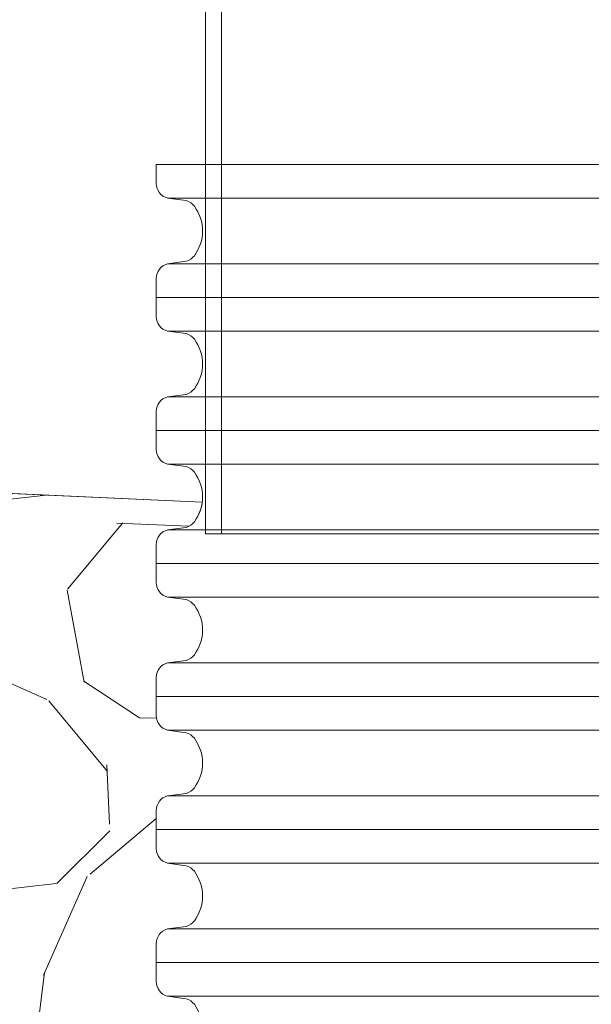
# Model space of a CAD drawing. Header units: metres. Extents: x 351055.4 to 351076.4, y -78447.2 to -78432.3.
# Tile 16 of 68: x 351060.318 to 351060.748, y -78442.954 to -78442.213. Entities that reach past the tile are written whole.
import ezdxf

# ---------------------------------------------------------------- set-up
doc = ezdxf.new("R2010")
doc.units = ezdxf.units.M
doc.header["$MEASUREMENT"] = 0
for name, color, linetype, lineweight in [('PIPE', 7, 'Continuous', 0), ('RAMECEK', 7, 'Continuous', 0), ('TOP', 7, 'Continuous', 0), ('ŠRAFY', 7, 'Continuous', 0)]:
    doc.layers.add(name, color=color, linetype=linetype, lineweight=lineweight)

msp = doc.modelspace()

# ---------------------------------------------------------------- hatches: boundary and pattern name
at = {"layer": 'ŠRAFY'}
h = msp.add_hatch(dxfattribs=at)
h.set_pattern_fill('GRAVEL', color=256, style=0, pattern_type=2)
h.set_pattern_definition([(100.50765, (351058.708583, -78442.739272), (0.7895981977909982, -2.468580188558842), [0.07015499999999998, -4.122773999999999]), (50.040876, (351058.695789, -78442.67029400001), (-7.580368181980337, -9.209457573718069), [0.065112, -13.045015]), (357.49319, (351058.737606, -78442.620386), (-12.39279574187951, 0.6399174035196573), [0.06641099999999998, -13.993876]), (309.11572, (351058.803953, -78442.62329), (6.491410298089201, -8.170392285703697), [0.06529, -11.515127]), (264.749335, (351058.845144, -78442.673947), (-0.02494673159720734, -1.654035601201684), [0.05154299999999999, -10.75752]), (219.959124, (351058.840427, -78442.725274), (-0.8394910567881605, -0.8394913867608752), [0.063621, -13.046506]), (180.864089, (351058.791662, -78442.766134), (0.8145444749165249, -0.8145447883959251), [0.040935, -1.613289]), (146.646988, (351058.750731, -78442.766751), (-4.097669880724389, 2.418687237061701), [0.050302, -5.830483]), (66.2119, (351058.810512, -78442.512227), (-1.703929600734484, -3.333018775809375), [0.08119, -6.286316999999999]), (39.959124, (351058.843261, -78442.43793500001), (-9.209457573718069, -7.580368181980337), [0.06930599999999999, -13.04082]), (0.864089, (351058.896384, -78442.393423), (-0.8394914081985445, -0.8394915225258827), [0.045064, -1.60916]), (315, (351058.941443, -78442.39274400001), (-0.02494672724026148, -1.654035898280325), [0.055567, -1.096373]), (276.284391, (351058.980735, -78442.432036), (0.714757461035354, -7.430688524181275), [0.081389, -13.205797]), (252.889832, (351058.989644, -78442.512936), (-0.8644380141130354, -2.49352721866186), [0.08611, -14.689519]), (230.040876, (351058.96431, -78442.59523400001), (-0.839491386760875, -0.8394910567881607), [0.073486, -13.03664]), (184.223077, (351058.917114, -78442.651562), (-12.41774287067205, -1.014118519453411), [0.054461, -14.055628]), (140.352606, (351058.8628, -78442.655572), (0.8145449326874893, -0.8145442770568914), [0.058126, -12.66871]), (101.741, (351059, -78442.6), (2.318895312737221, -10.71379260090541), [0.062546, -15.0909]), (82.81957299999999, (351058.805317, -78442.557247), (-0.91433153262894, -5.8015990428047), [0.048911, -7.465657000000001]), (100.50765, (351058.550057, -78442.317023), (0.7895981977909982, -2.468580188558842), [0.07013099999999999, -4.122798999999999]), (50.040876, (351058.537267, -78442.24806900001), (-7.580368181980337, -9.209457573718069), [0.065096, -13.04503]), (357.49319, (351058.579075, -78442.198172), (-12.39279574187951, 0.6399174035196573), [0.06641399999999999, -13.993873]), (309.647394, (351058.645425, -78442.201077), (0.8145442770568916, -0.814544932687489), [0.06529299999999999, -12.661543]), (264.749335, (351058.687086, -78442.25135199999), (-0.02494673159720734, -1.654035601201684), [0.05195, -10.757113]), (219.959124, (351058.682332, -78442.303084), (-0.8394910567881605, -0.8394913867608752), [0.063908, -13.046218]), (180.864089, (351058.633346, -78442.34412899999), (0.8145444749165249, -0.8145447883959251), [0.041138, -1.613086]), (146.646988, (351058.592213, -78442.344749), (-4.097669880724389, 2.418687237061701), [0.050421, -5.830364]), (100.50765, (351058.87324, -78441.493506), (0.7895981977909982, -2.468580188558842), [0.07011299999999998, -4.122815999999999]), (50.040876, (351058.860453, -78441.42456799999), (-7.580368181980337, -9.209457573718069), [0.065107, -13.04502]), (357.49319, (351058.902268, -78441.374664), (-12.39279574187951, 0.6399174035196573), [0.06638399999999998, -13.993903]), (309.11572, (351058.968588, -78441.37756699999), (6.491410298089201, -8.170392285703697), [0.065273, -11.515144]), (264.749335, (351059.009768, -78441.428211), (-0.02494673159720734, -1.654035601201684), [0.051552, -10.757511]), (219.959124, (351059.00505, -78441.47954700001), (-0.8394910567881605, -0.8394913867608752), [0.063569, -13.046557]), (180.864089, (351058.956324, -78441.520374), (0.8145444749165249, -0.8145447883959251), [0.04094100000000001, -1.613283]), (146.646988, (351058.915388, -78441.520991), (-4.097669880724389, 2.418687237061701), [0.050283, -5.830502]), (100.50765, (351059.31352, -78441.833617), (0.7895981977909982, -2.468580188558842), [0.04207299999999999, -4.150855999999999]), (50.040876, (351059.305847, -78441.792249), (-7.580368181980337, -9.209457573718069), [0.039073, -13.071054]), (357.49319, (351059.330941, -78441.7623), (-12.39279574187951, 0.6399174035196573), [0.03986799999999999, -14.020419]), (309.11572, (351059.370771, -78441.76404299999), (6.491410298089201, -8.170392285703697), [0.039143, -11.541275]), (264.749335, (351059.395466, -78441.794413), (-0.02494673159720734, -1.654035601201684), [0.030921, -10.778142]), (219.959124, (351059.392636, -78441.825204), (-0.8394910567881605, -0.8394913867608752), [0.038165, -13.071962]), (180.864089, (351059.363383, -78441.849715), (0.8145444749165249, -0.8145447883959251), [0.024573, -1.629651]), (146.646988, (351059.338812, -78441.850086), (-4.097669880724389, 2.418687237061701), [0.030146, -5.850639]), (100.50765, (351059.026293, -78442.451642), (0.7895981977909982, -2.468580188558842), [0.07013099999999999, -4.122798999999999]), (50.040876, (351059.013503, -78442.382688), (-7.580368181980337, -9.209457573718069), [0.065126, -13.045]), (357.49319, (351059.05533, -78442.332768), (-12.39279574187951, 0.6399174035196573), [0.066396, -13.993891]), (309.11572, (351059.121663, -78442.335672), (6.491410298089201, -8.170392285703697), [0.06531100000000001, -11.515107]), (264.749335, (351059.162867, -78442.386345), (-0.02494673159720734, -1.654035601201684), [0.051536, -10.757527]), (219.959124, (351059.158151, -78442.43766499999), (-0.8394910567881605, -0.8394913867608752), [0.06361699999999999, -13.046509]), (180.864089, (351059.109388, -78442.478522), (0.8145444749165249, -0.8145447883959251), [0.040951, -1.613273]), (146.646988, (351059.068442, -78442.47914), (-4.097669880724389, 2.418687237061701), [0.050284, -5.830502]), (100.50765, (351059.041503, -78441.869276), (0.7895981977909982, -2.468580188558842), [0.07013799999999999, -4.122791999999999]), (50.040876, (351059.028712, -78441.800315), (-7.580368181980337, -9.209457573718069), [0.065094, -13.045033]), (357.49319, (351059.070518, -78441.75042000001), (-12.39279574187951, 0.6399174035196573), [0.06641799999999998, -13.993869]), (309.647394, (351059.136872, -78441.753325), (0.8145442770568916, -0.814544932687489), [0.06526699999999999, -12.661569]), (264.749335, (351059.178516, -78441.80357999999), (-0.02494673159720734, -1.654035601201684), [0.051978, -10.757085]), (219.959124, (351059.17376, -78441.855339), (-0.8394910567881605, -0.8394913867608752), [0.06389500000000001, -13.046232]), (180.864089, (351059.124784, -78441.896375), (0.8145444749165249, -0.8145447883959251), [0.04115, -1.613074]), (146.646988, (351059.083639, -78441.89699600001), (-4.097669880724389, 2.418687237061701), [0.05043, -5.830355]), (100.50765, (351058.696237, -78442.437833), (0.7895981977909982, -2.468580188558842), [0.07015499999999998, -4.122773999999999]), (50.040876, (351058.683443, -78442.368854), (-7.580368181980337, -9.209457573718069), [0.065112, -13.045015]), (357.49319, (351058.72526, -78442.318946), (-12.39279574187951, 0.6399174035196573), [0.06641099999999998, -13.993876]), (309.11572, (351058.791607, -78442.321851), (6.491410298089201, -8.170392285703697), [0.06529, -11.515127]), (264.749335, (351058.832798, -78442.37250700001), (-0.02494673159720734, -1.654035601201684), [0.05154299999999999, -10.75752]), (219.959124, (351058.828081, -78442.423834), (-0.8394910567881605, -0.8394913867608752), [0.063621, -13.046506]), (180.864089, (351058.779316, -78442.46469400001), (0.8145444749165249, -0.8145447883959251), [0.040935, -1.613289]), (146.646988, (351058.738385, -78442.465312), (-4.097669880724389, 2.418687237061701), [0.050308, -5.830476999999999]), (100.50765, (351058.337458, -78441.963696), (0.7895981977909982, -2.468580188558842), [0.07015499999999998, -4.122773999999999]), (50.040876, (351058.324664, -78441.894718), (-7.580368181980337, -9.209457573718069), [0.065083, -13.045043]), (357.49319, (351058.366463, -78441.844831), (-12.39279574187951, 0.6399174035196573), [0.06642799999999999, -13.993859]), (309.11572, (351058.432827, -78441.847737), (6.491410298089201, -8.170392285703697), [0.065273, -11.515144]), (264.749335, (351058.474007, -78441.89838099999), (-0.02494673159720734, -1.654035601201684), [0.051533, -10.75753]), (219.959124, (351058.469291, -78441.949697), (-0.8394910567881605, -0.8394913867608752), [0.06361499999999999, -13.046511]), (180.864089, (351058.42053, -78441.99055399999), (0.8145444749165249, -0.8145447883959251), [0.040949, -1.613275]), (146.646988, (351058.379585, -78441.991171), (-4.097669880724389, 2.418687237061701), [0.050289, -5.830496]), (100.50765, (351059.171773, -78442.302811), (0.7895981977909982, -2.468580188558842), [0.07013099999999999, -4.122798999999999]), (50.040876, (351059.158984, -78442.23385599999), (-7.580368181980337, -9.209457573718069), [0.065126, -13.045]), (357.49319, (351059.20081, -78442.183937), (-12.39279574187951, 0.6399174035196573), [0.066396, -13.993891]), (309.11572, (351059.267143, -78442.186841), (6.491410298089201, -8.170392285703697), [0.06531100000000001, -11.515107]), (264.749335, (351059.308347, -78442.237514), (-0.02494673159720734, -1.654035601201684), [0.051536, -10.757527]), (219.959124, (351059.303631, -78442.288833), (-0.8394910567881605, -0.8394913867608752), [0.06361699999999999, -13.046509]), (180.864089, (351059.254868, -78442.32969099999), (0.8145444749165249, -0.8145447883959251), [0.040951, -1.613273]), (146.646988, (351059.213922, -78442.330308), (-4.097669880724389, 2.418687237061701), [0.050284, -5.830502]), (66.2119, (351059.027884, -78442.077463), (-1.703929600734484, -3.333018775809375), [0.08119, -6.286316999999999]), (39.959124, (351059.060632, -78442.00317000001), (-9.209457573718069, -7.580368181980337), [0.06930599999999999, -13.04082]), (0.864089, (351059.113756, -78441.958659), (-0.8394914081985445, -0.8394915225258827), [0.045086, -1.609138]), (315, (351059.158837, -78441.957979), (-0.02494672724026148, -1.654035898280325), [0.055552, -1.096388]), (276.284391, (351059.198118, -78441.99726), (0.714757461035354, -7.430688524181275), [0.08140399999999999, -13.205782]), (252.889832, (351059.207028, -78442.078174), (-0.8644380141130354, -2.49352721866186), [0.08611, -14.689519]), (230.040876, (351059.181694, -78442.160474), (-0.839491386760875, -0.8394910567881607), [0.073462, -13.036664]), (184.223077, (351059.134513, -78442.21678300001), (-12.41774287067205, -1.014118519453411), [0.05449, -14.055599]), (140.352606, (351059.080171, -78442.22079600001), (0.8145449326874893, -0.8145442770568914), [0.058115, -12.668721]), (101.741, (351059, -78442.2), (2.318895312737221, -10.71379260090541), [0.062542, -15.0909]), (82.81957299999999, (351059.022697, -78442.122481), (-0.91433153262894, -5.8015990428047), [0.048908, -7.465660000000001]), (66.2119, (351058.767046, -78442.147678), (-1.703929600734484, -3.333018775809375), [0.081162, -6.286345]), (39.959124, (351058.799784, -78442.073412), (-9.209457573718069, -7.580368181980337), [0.069332, -13.040795]), (0.864089, (351058.852927, -78442.028884), (-0.8394914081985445, -0.8394915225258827), [0.045056, -1.609168]), (315, (351058.897978, -78442.028204), (-0.02494672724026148, -1.654035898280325), [0.05556000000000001, -1.09638]), (276.284391, (351058.937264, -78442.067491), (0.714757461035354, -7.430688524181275), [0.081385, -13.205801]), (252.889832, (351058.946173, -78442.148387), (-0.8644380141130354, -2.49352721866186), [0.086135, -14.689495]), (230.040876, (351058.920831, -78442.23070900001), (-0.839491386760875, -0.8394910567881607), [0.073461, -13.036666]), (184.223077, (351058.873652, -78442.287017), (-12.41774287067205, -1.014118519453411), [0.054488, -14.055601]), (140.352606, (351058.819312, -78442.29103), (0.8145449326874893, -0.8145442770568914), [0.058113, -12.668723]), (101.741003, (351058.774566, -78442.25395), (2.318900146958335, -10.71381304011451), [0.062557, -15.090922]), (82.81957299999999, (351058.761836, -78442.192702), (-0.91433153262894, -5.8015990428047), [0.048892, -7.465675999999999]), (336.130768, (351059.447142, -78441.881029), (-5.751706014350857, 2.393740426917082), [0.081173, -9.798666]), (309.647394, (351059.521372, -78441.913875), (0.8145442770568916, -0.814544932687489), [0.06927, -12.657566]), (272.50681, (351059.565571, -78441.967212), (0.639917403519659, -12.39279574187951), [0.044748, -14.015539]), (225, (351059.567528, -78442.011917), (-1.654035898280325, -0.02494672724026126), [0.056213, -1.131007]), (186.555052, (351059.527779, -78442.05166499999), (-9.109670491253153, -0.9642249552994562), [0.081784, -16.592527]), (162.262653, (351059.446529, -78442.061002), (0.8145448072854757, -0.8145442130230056), [0.086479, -2.505307]), (135, (351059.364162, -78442.03465599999), (-0.02494672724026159, -1.654035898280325), [0.073385, -1.078555]), (99.19186499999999, (351059.312271, -78441.982764), (0.764651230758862, -4.122616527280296), [0.050214, -14.154069]), (50.040876, (351059.304249, -78441.933195), (-7.580368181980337, -9.209457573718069), [0.057767, -13.052359]), (12.102962, (351059.34135, -78441.888916), (-1.654035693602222, -0.02494669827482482), [0.062169, -4.179681]), (352.702945, (351059.402137, -78441.87588200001), (-4.122616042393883, 0.7646513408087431), [0.048885, -5.774935]), (100.50765, (351059.252659, -78442.162443), (0.7895981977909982, -2.468580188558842), [0.07013799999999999, -4.122791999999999]), (50.040876, (351059.239868, -78442.09348099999), (-7.580368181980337, -9.209457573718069), [0.065094, -13.045033]), (357.49319, (351059.281674, -78442.04358700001), (-12.39279574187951, 0.6399174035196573), [0.06641799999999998, -13.993869]), (309.647394, (351059.348028, -78442.046492), (0.8145442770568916, -0.814544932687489), [0.06526699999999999, -12.661569]), (264.749335, (351059.389672, -78442.09674600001), (-0.02494673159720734, -1.654035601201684), [0.051978, -10.757085]), (219.959124, (351059.384916, -78442.148506), (-0.8394910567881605, -0.8394913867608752), [0.06389500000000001, -13.046232]), (180.864089, (351059.33594, -78442.189542), (0.8145444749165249, -0.8145447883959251), [0.04115, -1.613074]), (146.646988, (351059.294795, -78442.190162), (-4.097669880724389, 2.418687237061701), [0.05043, -5.830355]), (336.130768, (351058.634443, -78442.424532), (-5.751706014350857, 2.393740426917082), [0.081173, -9.798666]), (309.647394, (351058.708673, -78442.457379), (0.8145442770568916, -0.814544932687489), [0.06927, -12.657566]), (272.50681, (351058.752872, -78442.510715), (0.639917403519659, -12.39279574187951), [0.044748, -14.015539]), (225, (351058.754829, -78442.55542), (-1.654035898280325, -0.02494672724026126), [0.056213, -1.131007]), (186.555052, (351058.71508, -78442.59516900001), (-9.109670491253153, -0.9642249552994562), [0.081784, -16.592527]), (162.262653, (351058.63383, -78442.604505), (0.8145448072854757, -0.8145442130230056), [0.086452, -2.505334]), (135, (351058.551488, -78442.578167), (-0.02494672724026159, -1.654035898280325), [0.073409, -1.078531]), (99.19186499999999, (351058.49958, -78442.526259), (0.764651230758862, -4.122616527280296), [0.050182, -14.154101]), (50.040876, (351058.491564, -78442.476721), (-7.580368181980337, -9.209457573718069), [0.057775, -13.052351]), (12.102962, (351058.52867, -78442.432436), (-1.654035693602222, -0.02494669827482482), [0.06217, -4.179679]), (352.702945, (351058.589458, -78442.41940099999), (-4.122616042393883, 0.7646513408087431), [0.048887, -5.774933]), (100.50765, (351058.922433, -78441.98486699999), (0.7895981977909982, -2.468580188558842), [0.07013799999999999, -4.122791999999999]), (50.040876, (351058.909642, -78441.915906), (-7.580368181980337, -9.209457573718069), [0.065092, -13.045034]), (357.49319, (351058.951447, -78441.866012), (-12.39279574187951, 0.6399174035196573), [0.06639799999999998, -13.993889]), (309.11572, (351059.017782, -78441.86891599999), (6.491410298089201, -8.170392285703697), [0.065282, -11.515135]), (264.749335, (351059.058968, -78441.91956699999), (-0.02494673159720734, -1.654035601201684), [0.051539, -10.757524]), (219.959124, (351059.054251, -78441.97089), (-0.8394910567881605, -0.8394913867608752), [0.063587, -13.046539]), (180.864089, (351059.005512, -78442.011728), (0.8145444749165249, -0.8145447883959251), [0.040935, -1.613289]), (146.646988, (351058.964581, -78442.01234500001), (-4.097669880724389, 2.418687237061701), [0.050279, -5.830507]), (100.50765, (351058.38926, -78442.397252), (0.7895981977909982, -2.468580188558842), [0.07011299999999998, -4.122815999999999]), (50.040876, (351058.376474, -78442.328314), (-7.580368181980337, -9.209457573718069), [0.065107, -13.04502]), (357.49319, (351058.418288, -78442.27841), (-12.39279574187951, 0.6399174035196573), [0.06638399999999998, -13.993903]), (309.647394, (351058.484609, -78442.281313), (0.8145442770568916, -0.814544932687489), [0.065303, -12.661533]), (264.749335, (351058.526276, -78442.331596), (-0.02494673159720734, -1.654035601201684), [0.051957, -10.757106]), (219.959124, (351058.521521, -78442.383334), (-0.8394910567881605, -0.8394913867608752), [0.063913, -13.046214]), (180.864089, (351058.472532, -78442.42438200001), (0.8145444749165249, -0.8145447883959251), [0.041141, -1.613083]), (146.646988, (351058.431396, -78442.425002), (-4.097669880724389, 2.418687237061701), [0.050417, -5.830368]), (100.50765, (351058.25636, -78442.248399), (0.7895981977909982, -2.468580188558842), [0.07015499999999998, -4.122773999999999]), (50.040876, (351058.243566, -78442.17942), (-7.580368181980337, -9.209457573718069), [0.065082, -13.045045]), (357.49319, (351058.285364, -78442.129535), (-12.39279574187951, 0.6399174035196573), [0.06642899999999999, -13.993858]), (309.11572, (351058.351729, -78442.13244), (6.491410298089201, -8.170392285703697), [0.065272, -11.515145]), (264.749335, (351058.392909, -78442.18308300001), (-0.02494673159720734, -1.654035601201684), [0.05153200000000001, -10.757531]), (219.959124, (351058.388193, -78442.2344), (-0.8394910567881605, -0.8394913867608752), [0.063613, -13.046514]), (180.864089, (351058.339433, -78442.275254), (0.8145444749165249, -0.8145447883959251), [0.040951, -1.613273]), (146.646988, (351058.298487, -78442.275872), (-4.097669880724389, 2.418687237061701), [0.050288, -5.830497]), (336.130768, (351058.867406, -78441.68084), (-5.751706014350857, 2.393740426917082), [0.081162, -9.798677]), (309.647394, (351058.941627, -78441.713682), (0.8145442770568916, -0.814544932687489), [0.06928200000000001, -12.657554]), (272.50681, (351058.985833, -78441.767028), (0.639917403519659, -12.39279574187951), [0.04476299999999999, -14.015524]), (225, (351058.987791, -78441.81174800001), (-1.654035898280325, -0.02494672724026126), [0.056228, -1.130992]), (186.555052, (351058.948032, -78441.851507), (-9.109670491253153, -0.9642249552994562), [0.081769, -16.592543]), (162.262653, (351058.866797, -78441.860842), (0.8145448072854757, -0.8145442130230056), [0.086504, -2.505282]), (135, (351058.784405, -78441.834488), (-0.02494672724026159, -1.654035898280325), [0.073385, -1.078555]), (99.19186499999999, (351058.732514, -78441.782597), (0.764651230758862, -4.122616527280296), [0.050214, -14.154069]), (50.040876, (351058.724493, -78441.733027), (-7.580368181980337, -9.209457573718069), [0.057767, -13.052359]), (12.102962, (351058.761593, -78441.68874900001), (-1.654035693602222, -0.02494669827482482), [0.062169, -4.179681]), (352.702945, (351058.82238, -78441.675714), (-4.122616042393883, 0.7646513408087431), [0.048885, -5.774935]), (100.50765, (351058.676021, -78441.966751), (0.7895981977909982, -2.468580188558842), [0.07013799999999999, -4.122791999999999]), (50.040876, (351058.66323, -78441.897789), (-7.580368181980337, -9.209457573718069), [0.065092, -13.045034]), (357.49319, (351058.705035, -78441.847896), (-12.39279574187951, 0.6399174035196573), [0.06641899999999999, -13.993868]), (309.647394, (351058.77139, -78441.850801), (0.8145442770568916, -0.814544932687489), [0.06526599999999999, -12.66157]), (264.749335, (351058.813033, -78441.901055), (-0.02494673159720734, -1.654035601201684), [0.05195399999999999, -10.757109]), (219.959124, (351058.808279, -78441.952791), (-0.8394910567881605, -0.8394913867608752), [0.06390900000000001, -13.046218]), (180.864089, (351058.759293, -78441.993836), (0.8145444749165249, -0.8145447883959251), [0.041121, -1.613103]), (146.646988, (351058.718177, -78441.994456), (-4.097669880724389, 2.418687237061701), [0.050439, -5.830346]), (336.130768, (351058.584401, -78441.977633), (-5.751706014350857, 2.393740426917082), [0.081173, -9.798666]), (309.647394, (351058.658631, -78442.01048), (0.8145442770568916, -0.814544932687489), [0.06927, -12.657566]), (272.50681, (351058.70283, -78442.063817), (0.639917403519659, -12.39279574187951), [0.04476999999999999, -14.015517]), (225, (351058.704788, -78442.108544), (-1.654035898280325, -0.02494672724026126), [0.056198, -1.131022]), (186.555052, (351058.66505, -78442.14828200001), (-9.109670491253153, -0.9642249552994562), [0.08175199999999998, -16.59256]), (162.262653, (351058.583832, -78442.157615), (0.8145448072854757, -0.8145442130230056), [0.086495, -2.505291]), (135, (351058.501448, -78442.131263), (-0.02494672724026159, -1.654035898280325), [0.073407, -1.078533]), (99.19186499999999, (351058.449542, -78442.07935700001), (0.764651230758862, -4.122616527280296), [0.050179, -14.154103]), (50.040876, (351058.441526, -78442.029822), (-7.580368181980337, -9.209457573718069), [0.05777, -13.052356]), (12.102962, (351058.478628, -78441.985541), (-1.654035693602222, -0.02494669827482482), [0.06217, -4.179679]), (352.702945, (351058.539417, -78441.97250599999), (-4.122616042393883, 0.7646513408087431), [0.048886, -5.774934]), (336.130768, (351059.062377, -78441.537629), (-5.751706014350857, 2.393740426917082), [0.081162, -9.798677]), (309.647394, (351059.136597, -78441.570472), (0.8145442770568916, -0.814544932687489), [0.06928, -12.657556]), (272.50681, (351059.180802, -78441.62381599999), (0.639917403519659, -12.39279574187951), [0.04474499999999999, -14.015542]), (225, (351059.182759, -78441.66851799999), (-1.654035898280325, -0.02494672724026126), [0.05621, -1.13101]), (186.555052, (351059.143012, -78441.708264), (-9.109670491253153, -0.9642249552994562), [0.081783, -16.592529]), (162.262653, (351059.061764, -78441.7176), (0.8145448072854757, -0.8145442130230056), [0.086478, -2.505308]), (135, (351058.979397, -78441.69125399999), (-0.02494672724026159, -1.654035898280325), [0.073384, -1.078556]), (99.19186499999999, (351058.927507, -78441.639364), (0.764651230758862, -4.122616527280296), [0.050213, -14.15407]), (50.040876, (351058.919486, -78441.589796), (-7.580368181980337, -9.209457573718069), [0.057736, -13.05239]), (12.102962, (351058.956566, -78441.545541), (-1.654035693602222, -0.02494669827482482), [0.062192, -4.179658]), (352.702945, (351059.017376, -78441.532501), (-4.122616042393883, 0.7646513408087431), [0.048879, -5.774941]), (66.2119, (351058.120001, -78441.97687), (-1.703929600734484, -3.333018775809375), [0.081162, -6.286345]), (39.959124, (351058.152739, -78441.902603), (-9.209457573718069, -7.580368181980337), [0.069329, -13.040797]), (0.864089, (351058.20588, -78441.858077), (-0.8394914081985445, -0.8394915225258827), [0.045038, -1.609186]), (315, (351058.250912, -78441.85739800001), (-0.02494672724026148, -1.654035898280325), [0.055543, -1.096397]), (276.284391, (351058.290187, -78441.896672), (0.714757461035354, -7.430688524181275), [0.081399, -13.205787]), (252.889832, (351058.299097, -78441.977582), (-0.8644380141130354, -2.49352721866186), [0.086095, -14.689534]), (230.040876, (351058.273767, -78442.059866), (-0.839491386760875, -0.8394910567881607), [0.07347100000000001, -13.036655]), (184.223077, (351058.226581, -78442.11618200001), (-12.41774287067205, -1.014118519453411), [0.054461, -14.055628]), (140.352606, (351058.172268, -78442.120193), (0.8145449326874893, -0.8145442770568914), [0.058096, -12.66874]), (101.741, (351058, -78442.1), (2.318895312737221, -10.71379260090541), [0.062569, -15.0909]), (82.81957299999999, (351058.114803, -78442.021865), (-0.91433153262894, -5.8015990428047), [0.048905, -7.465663]), (100.50765, (351058.692461, -78441.624603), (0.7895981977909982, -2.468580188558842), [0.07013799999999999, -4.122791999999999]), (50.040876, (351058.67967, -78441.55564199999), (-7.580368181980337, -9.209457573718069), [0.065092, -13.045034]), (357.49319, (351058.721475, -78441.505748), (-12.39279574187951, 0.6399174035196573), [0.06639799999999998, -13.993889]), (309.11572, (351058.78781, -78441.508653), (6.491410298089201, -8.170392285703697), [0.065282, -11.515135]), (264.749335, (351058.828995, -78441.559303), (-0.02494673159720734, -1.654035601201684), [0.051539, -10.757524]), (219.959124, (351058.824279, -78441.610626), (-0.8394910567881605, -0.8394913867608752), [0.063587, -13.046539]), (180.864089, (351058.775539, -78441.651464), (0.8145444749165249, -0.8145447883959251), [0.040935, -1.613289]), (146.646988, (351058.734609, -78441.652082), (-4.097669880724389, 2.418687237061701), [0.050308, -5.830476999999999]), (66.2119, (351058.453006, -78441.73011799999), (-1.703929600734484, -3.333018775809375), [0.081162, -6.286345]), (39.959124, (351058.485743, -78441.655851), (-9.209457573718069, -7.580368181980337), [0.069332, -13.040795]), (0.864089, (351058.538886, -78441.611323), (-0.8394914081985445, -0.8394915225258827), [0.045056, -1.609168]), (315, (351058.583937, -78441.610644), (-0.02494672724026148, -1.654035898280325), [0.05556000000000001, -1.09638]), (276.284391, (351058.623224, -78441.64993099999), (0.714757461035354, -7.430688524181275), [0.081385, -13.205801]), (252.889832, (351058.632133, -78441.73082699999), (-0.8644380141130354, -2.49352721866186), [0.086135, -14.689495]), (230.040876, (351058.606791, -78441.813149), (-0.839491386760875, -0.8394910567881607), [0.073461, -13.036666]), (184.223077, (351058.559612, -78441.86945700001), (-12.41774287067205, -1.014118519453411), [0.054488, -14.055601]), (140.352606, (351058.505272, -78441.87346900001), (0.8145449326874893, -0.8145442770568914), [0.058113, -12.668723]), (101.741, (351058, -78441.8), (2.318895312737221, -10.71379260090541), [0.062557, -15.0909]), (82.81957299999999, (351058.447796, -78441.77514099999), (-0.91433153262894, -5.8015990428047), [0.048916, -7.465652]), (100.50765, (351058.283788, -78441.802688), (0.7895981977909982, -2.468580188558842), [0.07015499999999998, -4.122773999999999]), (50.040876, (351058.270994, -78441.73371), (-7.580368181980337, -9.209457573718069), [0.065083, -13.045043]), (357.49319, (351058.312793, -78441.683823), (-12.39279574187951, 0.6399174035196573), [0.06642799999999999, -13.993859]), (309.11572, (351058.379158, -78441.686729), (6.491410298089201, -8.170392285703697), [0.065273, -11.515144]), (264.749335, (351058.420338, -78441.737372), (-0.02494673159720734, -1.654035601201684), [0.051533, -10.75753]), (219.959124, (351058.415622, -78441.788689), (-0.8394910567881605, -0.8394913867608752), [0.06361499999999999, -13.046511]), (180.864089, (351058.366861, -78441.829545), (0.8145444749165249, -0.8145447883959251), [0.040949, -1.613275]), (146.646988, (351058.325916, -78441.830163), (-4.097669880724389, 2.418687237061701), [0.050289, -5.830496]), (100.50765, (351058.544159, -78441.52997100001), (0.7895981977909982, -2.468580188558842), [0.07013799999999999, -4.122791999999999]), (50.040876, (351058.531368, -78441.46101), (-7.580368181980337, -9.209457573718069), [0.065092, -13.045034]), (357.49319, (351058.573173, -78441.411116), (-12.39279574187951, 0.6399174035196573), [0.06639799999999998, -13.993889]), (309.11572, (351058.639508, -78441.41402000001), (6.491410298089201, -8.170392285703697), [0.065282, -11.515135]), (264.749335, (351058.680694, -78441.46467100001), (-0.02494673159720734, -1.654035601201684), [0.051539, -10.757524]), (219.959124, (351058.675977, -78441.515994), (-0.8394910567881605, -0.8394913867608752), [0.063587, -13.046539]), (180.864089, (351058.627238, -78441.556832), (0.8145444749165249, -0.8145447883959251), [0.040957, -1.613267]), (146.646988, (351058.586285, -78441.55745), (-4.097669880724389, 2.418687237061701), [0.05028999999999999, -5.830495]), (100.50765, (351058.014847, -78442.01952999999), (0.7895981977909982, -2.468580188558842), [0.042098, -4.150830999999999]), (50.040876, (351058.00717, -78441.978138), (-7.580368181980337, -9.209457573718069), [0.039058, -13.071069]), (357.49319, (351058.032255, -78441.9482), (-12.39279574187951, 0.6399174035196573), [0.03983999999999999, -14.020447]), (309.647394, (351058.072057, -78441.94994199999), (0.8145442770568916, -0.814544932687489), [0.03918, -12.687656]), (264.749335, (351058.097056, -78441.98011), (-0.02494673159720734, -1.654035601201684), [0.031183, -10.77788]), (219.959124, (351058.094203, -78442.011162), (-0.8394910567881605, -0.8394913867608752), [0.038346, -13.071781]), (180.864089, (351058.06481, -78442.035789), (0.8145444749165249, -0.8145447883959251), [0.024688, -1.629536]), (146.646988, (351058.040125, -78442.036162), (-4.097669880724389, 2.418687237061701), [0.030252, -5.850533]), (100.50765, (351058.440151, -78441.612936), (0.7895981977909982, -2.468580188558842), [0.04207299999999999, -4.150855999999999]), (50.040876, (351058.432478, -78441.571568), (-7.580368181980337, -9.209457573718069), [0.039073, -13.071054]), (357.49319, (351058.457572, -78441.54161900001), (-12.39279574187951, 0.6399174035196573), [0.03986799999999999, -14.020419]), (309.11572, (351058.497402, -78441.543363), (6.491410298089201, -8.170392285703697), [0.039143, -11.541275]), (264.749335, (351058.522097, -78441.573732), (-0.02494673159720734, -1.654035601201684), [0.030921, -10.778142]), (219.959124, (351058.519267, -78441.604523), (-0.8394910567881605, -0.8394913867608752), [0.038195, -13.071932]), (180.864089, (351058.489991, -78441.62905399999), (0.8145444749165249, -0.8145447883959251), [0.02455, -1.629674]), (146.646988, (351058.465444, -78441.629424), (-4.097669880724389, 2.418687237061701), [0.030157, -5.850627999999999]), (100.50765, (351058.939043, -78442.360574), (0.7895981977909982, -2.468580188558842), [0.042098, -4.150830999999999]), (50.040876, (351058.931366, -78442.319182), (-7.580368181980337, -9.209457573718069), [0.039058, -13.071069]), (357.49319, (351058.95645, -78442.289244), (-12.39279574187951, 0.6399174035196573), [0.03983999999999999, -14.020447]), (309.647394, (351058.996253, -78442.290987), (0.8145442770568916, -0.814544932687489), [0.03918, -12.687656]), (264.749335, (351059.021252, -78442.321155), (-0.02494673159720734, -1.654035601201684), [0.031183, -10.77788]), (219.959124, (351059.018398, -78442.352207), (-0.8394910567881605, -0.8394913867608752), [0.038346, -13.071781]), (180.864089, (351058.989006, -78442.37683400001), (0.8145444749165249, -0.8145447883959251), [0.024668, -1.629556]), (146.646988, (351058.964341, -78442.37720599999), (-4.097669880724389, 2.418687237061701), [0.030269, -5.850516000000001]), (100.50765, (351058.948398, -78442.252238), (0.7895981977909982, -2.468580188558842), [0.042098, -4.150830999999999]), (50.040876, (351058.940721, -78442.210846), (-7.580368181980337, -9.209457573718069), [0.039058, -13.071069]), (357.49319, (351058.965805, -78442.18090800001), (-12.39279574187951, 0.6399174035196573), [0.03983999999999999, -14.020447]), (309.647394, (351059.005608, -78442.182651), (0.8145442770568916, -0.814544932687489), [0.03918, -12.687656]), (264.749335, (351059.030607, -78442.21281900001), (-0.02494673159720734, -1.654035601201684), [0.031183, -10.77788]), (219.959124, (351059.027753, -78442.243871), (-0.8394910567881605, -0.8394913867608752), [0.038346, -13.071781]), (180.864089, (351058.998361, -78442.268498), (0.8145444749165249, -0.8145447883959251), [0.024668, -1.629556]), (146.646988, (351058.973696, -78442.26887), (-4.097669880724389, 2.418687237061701), [0.030269, -5.850516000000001]), (100.50765, (351058.437499, -78442.233528), (0.7895981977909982, -2.468580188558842), [0.042098, -4.150830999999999]), (50.040876, (351058.429822, -78442.192136), (-7.580368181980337, -9.209457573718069), [0.039059, -13.071067]), (357.49319, (351058.454908, -78442.162197), (-12.39279574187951, 0.6399174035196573), [0.03983899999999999, -14.020448]), (309.647394, (351058.494709, -78442.16394), (0.8145442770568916, -0.814544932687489), [0.039181, -12.687655]), (264.749335, (351058.519709, -78442.19410800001), (-0.02494673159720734, -1.654035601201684), [0.031183, -10.77788]), (219.959124, (351058.516855, -78442.225161), (-0.8394910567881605, -0.8394913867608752), [0.038349, -13.071778]), (180.864089, (351058.487461, -78442.24979), (0.8145444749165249, -0.8145447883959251), [0.024687, -1.629537]), (146.646988, (351058.462777, -78442.250162), (-4.097669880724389, 2.418687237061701), [0.030253, -5.850532]), (100.50765, (351059.181128, -78441.925916), (0.7895981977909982, -2.468580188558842), [0.042098, -4.150830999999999]), (50.040876, (351059.173451, -78441.884524), (-7.580368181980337, -9.209457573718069), [0.039059, -13.071067]), (357.49319, (351059.198536, -78441.85458500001), (-12.39279574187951, 0.6399174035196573), [0.03983899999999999, -14.020448]), (309.647394, (351059.238338, -78441.856327), (0.8145442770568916, -0.814544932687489), [0.039181, -12.687655]), (264.749335, (351059.263338, -78441.886496), (-0.02494673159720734, -1.654035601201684), [0.031183, -10.77788]), (219.959124, (351059.260484, -78441.917548), (-0.8394910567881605, -0.8394913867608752), [0.038349, -13.071778]), (180.864089, (351059.23109, -78441.942177), (0.8145444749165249, -0.8145447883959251), [0.024687, -1.629537]), (146.646988, (351059.206406, -78441.942549), (-4.097669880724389, 2.418687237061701), [0.030253, -5.850532]), (100.50765, (351059.183801, -78441.75201), (0.7895981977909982, -2.468580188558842), [0.042056, -4.150873]), (50.040876, (351059.176131, -78441.710659), (-7.580368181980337, -9.209457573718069), [0.039083, -13.071043]), (357.49319, (351059.201232, -78441.680701), (-12.39279574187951, 0.6399174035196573), [0.03983799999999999, -14.020449]), (309.11572, (351059.241032, -78441.682444), (6.491410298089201, -8.170392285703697), [0.039153, -11.541265]), (264.749335, (351059.265733, -78441.712822), (-0.02494673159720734, -1.654035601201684), [0.030927, -10.778136]), (219.959124, (351059.262903, -78441.743619), (-0.8394910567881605, -0.8394913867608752), [0.038169, -13.071957]), (180.864089, (351059.233646, -78441.768133), (0.8145444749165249, -0.8145447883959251), [0.024576, -1.629648]), (146.646988, (351059.209072, -78441.76850399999), (-4.097669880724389, 2.418687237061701), [0.030148, -5.850637]), (66.2119, (351058.70311, -78441.306151), (-1.703929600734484, -3.333018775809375), [0.08119, -6.286316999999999]), (39.959124, (351058.735858, -78441.231858), (-9.209457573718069, -7.580368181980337), [0.06930399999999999, -13.040822]), (0.864089, (351058.78898, -78441.187348), (-0.8394914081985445, -0.8394915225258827), [0.045045, -1.609179]), (315, (351058.83402, -78441.186669), (-0.02494672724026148, -1.654035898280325), [0.05555, -1.09639]), (276.284391, (351058.8733, -78441.225949), (0.714757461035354, -7.430688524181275), [0.081384, -13.205801]), (252.889832, (351058.882209, -78441.306844), (-0.8644380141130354, -2.49352721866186), [0.086114, -14.689515]), (230.040876, (351058.856873, -78441.389146), (-0.839491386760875, -0.8394910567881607), [0.07347000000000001, -13.036656]), (184.223077, (351058.809687, -78441.445462), (-12.41774287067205, -1.014118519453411), [0.054459, -14.05563]), (140.352606, (351058.755376, -78441.44947200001), (0.8145449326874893, -0.8145442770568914), [0.05809400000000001, -12.668742]), (101.741, (351059, -78441.4), (2.318895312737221, -10.71379260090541), [0.062568, -15.0909]), (82.81957299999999, (351058.697913, -78441.351146), (-0.91433153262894, -5.8015990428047), [0.048905, -7.465663])])
h.paths.add_polyline_path([(351060.4551739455, -78443.07454301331, 0.1805869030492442), (351060.4491012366, -78443.05355917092, 0.1690767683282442), (351060.4429254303, -78443.04936316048), (351060.4288586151, -78443.0474696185, -0.3394542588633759), (351060.4204420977, -78443.03650099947), (351060.4204420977, -78443.02221943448), (351060.4204420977, -78443.00786667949, -0.3394542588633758), (351060.4288586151, -78442.99689806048), (351060.4429254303, -78442.99500451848, 0.1690767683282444), (351060.4491012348, -78442.99080850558, 0.3308490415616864), (351060.4491012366, -78442.95355917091, 0.1690767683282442), (351060.4429254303, -78442.94936316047), (351060.4288586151, -78442.9474696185, -0.3394542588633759), (351060.4204420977, -78442.93650099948), (351060.4204420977, -78442.92221943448), (351060.4204420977, -78442.90786667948, -0.3394542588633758), (351060.4288586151, -78442.89689806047), (351060.4429254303, -78442.89500451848, 0.1690767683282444), (351060.4491012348, -78442.89080850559, 0.3308490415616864), (351060.4491012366, -78442.85355917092, 0.1690767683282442), (351060.4429254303, -78442.84936316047), (351060.4288586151, -78442.8474696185, -0.3394542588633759), (351060.4204420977, -78442.83650099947), (351060.4204420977, -78442.82221943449), (351060.4204420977, -78442.80786667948, -0.3394542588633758), (351060.4288586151, -78442.79689806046), (351060.4429254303, -78442.79500451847, 0.1690767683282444), (351060.4491012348, -78442.79080850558, 0.3308490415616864), (351060.4491012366, -78442.75355917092, 0.1690767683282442), (351060.4429254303, -78442.74936316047), (351060.4288586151, -78442.74746961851, -0.3394542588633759), (351060.4204420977, -78442.73650099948), (351060.4204420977, -78442.72221943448), (351060.4204420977, -78442.70786667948, -0.3394542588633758), (351060.4288586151, -78442.69689806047), (351060.4429254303, -78442.69500451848, 0.1690767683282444), (351060.4491012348, -78442.69080850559, 0.3308490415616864), (351060.4491012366, -78442.65355917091, 0.1690767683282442), (351060.4429254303, -78442.64936316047), (351060.4288586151, -78442.6474696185, -0.3394542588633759), (351060.4204420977, -78442.63650099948), (351060.4204420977, -78442.62221943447), (351060.4204420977, -78442.60786667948, -0.3394542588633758), (351060.4288586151, -78442.59689806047), (351060.4429254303, -78442.59500451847, 0.1690767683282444), (351060.4491012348, -78442.59080850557, 0.1289839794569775), (351060.4550159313, -78442.57610575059), (351058.178248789, -78442.47319587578), (351058.178248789, -78442.97319587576), (351060.4204420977, -78443.07454301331)])

# ---------------------------------------------------------------- linework, layer by layer
at = {"layer": 'PIPE', "ltscale": 0.001}
for p, q in [((351060.4204420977, -78442.32221943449), (351060.4204420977, -78442.33650099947)), ((351060.4204420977, -78442.32221943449), (351061.0904193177, -78442.32221943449)), ((351060.4288586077, -78442.34746961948), (351061.0820028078, -78442.34746961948)), ((351060.4288586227, -78442.34746962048), (351060.4429254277, -78442.34936315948)), ((351060.4288586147, -78442.39689806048), (351060.4429254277, -78442.39500451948)), ((351060.4288586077, -78442.39689805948), (351061.0820028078, -78442.39689805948)), ((351060.4204420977, -78442.42214824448), (351060.4204420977, -78442.40786667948)), ((351060.4204420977, -78442.42214824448), (351061.0904193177, -78442.42214824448)), ((351060.4204420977, -78442.42221943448), (351060.4204420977, -78442.43650099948)), ((351060.4204420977, -78442.42221943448), (351061.0904193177, -78442.42221943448)), ((351060.4288586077, -78442.44746961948), (351061.0820028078, -78442.44746961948)), ((351060.4288586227, -78442.44746962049), (351060.4429254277, -78442.44936315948)), ((351060.4288586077, -78442.49689805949), (351061.0820028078, -78442.49689805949)), ((351060.4288586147, -78442.49689806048), (351060.4429254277, -78442.49500451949)), ((351060.4204420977, -78442.52214824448), (351060.4204420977, -78442.50786667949)), ((351060.4204420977, -78442.52214824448), (351061.0904193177, -78442.52214824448)), ((351060.4204420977, -78442.52221943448), (351060.4204420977, -78442.53650099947)), ((351060.4204420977, -78442.52221943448), (351061.0904193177, -78442.52221943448)), ((351060.4288586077, -78442.54746961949), (351061.0820028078, -78442.54746961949)), ((351060.4288586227, -78442.54746962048), (351060.4429254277, -78442.54936315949)), ((351060.4288586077, -78442.59689805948), (351061.0820028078, -78442.59689805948)), ((351060.4288586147, -78442.59689806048), (351060.4429254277, -78442.59500451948)), ((351060.4204420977, -78442.62214824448), (351060.4204420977, -78442.60786667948)), ((351060.4204420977, -78442.62214824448), (351061.0904193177, -78442.62214824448)), ((351060.4204420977, -78442.62221943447), (351060.4204420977, -78442.63650099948)), ((351060.4204420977, -78442.62221943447), (351061.0904193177, -78442.62221943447)), ((351060.4288586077, -78442.64746961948), (351061.0820028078, -78442.64746961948)), ((351060.4288586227, -78442.64746962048), (351060.4429254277, -78442.64936315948)), ((351060.4288586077, -78442.69689805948), (351061.0820028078, -78442.69689805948)), ((351060.4288586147, -78442.69689806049), (351060.4429254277, -78442.69500451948)), ((351060.4204420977, -78442.72214824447), (351060.4204420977, -78442.70786667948)), ((351060.4204420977, -78442.72214824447), (351061.0904193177, -78442.72214824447)), ((351060.4204420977, -78442.72221943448), (351060.4204420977, -78442.73650099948)), ((351060.4204420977, -78442.72221943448), (351061.0904193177, -78442.72221943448)), ((351060.4288586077, -78442.74746961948), (351061.0820028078, -78442.74746961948)), ((351060.4288586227, -78442.74746962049), (351060.4429254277, -78442.74936315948)), ((351060.4288586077, -78442.79689805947), (351061.0820028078, -78442.79689805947)), ((351060.4288586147, -78442.79689806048), (351060.4429254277, -78442.79500451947)), ((351060.4204420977, -78442.82214824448), (351060.4204420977, -78442.80786667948)), ((351060.4204420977, -78442.82214824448), (351061.0904193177, -78442.82214824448)), ((351060.4204420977, -78442.82221943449), (351060.4204420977, -78442.83650099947)), ((351060.4204420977, -78442.82221943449), (351061.0904193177, -78442.82221943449)), ((351060.4288586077, -78442.84746961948), (351061.0820028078, -78442.84746961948)), ((351060.4288586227, -78442.84746962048), (351060.4429254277, -78442.84936315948)), ((351060.4288586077, -78442.89689805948), (351061.0820028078, -78442.89689805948)), ((351060.4288586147, -78442.89689806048), (351060.4429254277, -78442.89500451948)), ((351060.4204420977, -78442.92214824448), (351060.4204420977, -78442.90786667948)), ((351060.4204420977, -78442.92214824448), (351061.0904193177, -78442.92214824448)), ((351060.4204420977, -78442.92221943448), (351060.4204420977, -78442.93650099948)), ((351060.4204420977, -78442.92221943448), (351061.0904193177, -78442.92221943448)), ((351060.4288586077, -78442.94746961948), (351061.0820028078, -78442.94746961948)), ((351060.4288586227, -78442.94746962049), (351060.4429254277, -78442.94936315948))]:
    msp.add_line(p, q, dxfattribs=at)
for centre, radius, start, end in [((351060.4317976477, -78442.33650099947), 0.01135555, 180, 255), ((351060.4399863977, -78442.36033177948), 0.01135555, 36.613496, 75.00000000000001), ((351060.4240354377, -78442.37218383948), 0.03122775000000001, 323.386504, 36.613496), ((351060.4240354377, -78442.37218383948), 0.03122775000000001, 323.386504, 36.613496), ((351060.4399863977, -78442.38403589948), 0.01135555, 285, 323.386504), ((351060.4317976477, -78442.40786667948), 0.01135555, 105, 180), ((351060.4317976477, -78442.43650099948), 0.01135555, 180, 255), ((351060.4399863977, -78442.46033177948), 0.01135555, 36.613496, 75.00000000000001), ((351060.4240354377, -78442.47218383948), 0.03122775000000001, 323.386504, 36.613496), ((351060.4240354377, -78442.47218383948), 0.03122775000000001, 323.386504, 36.613496), ((351060.4399863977, -78442.48403589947), 0.01135555, 285, 323.386504), ((351060.4317976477, -78442.50786667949), 0.01135555, 105, 180), ((351060.4317976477, -78442.53650099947), 0.01135555, 180, 255), ((351060.4399863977, -78442.56033177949), 0.01135555, 36.613496, 75.00000000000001), ((351060.4240354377, -78442.57218383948), 0.03122775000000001, 323.386504, 36.613496), ((351060.4240354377, -78442.57218383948), 0.03122775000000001, 323.386504, 36.613496), ((351060.4399863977, -78442.58403589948), 0.01135555, 285, 323.386504), ((351060.4317976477, -78442.60786667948), 0.01135555, 105, 180), ((351060.4317976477, -78442.63650099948), 0.01135555, 180, 255), ((351060.4399863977, -78442.66033177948), 0.01135555, 36.613496, 75.00000000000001), ((351060.4240354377, -78442.67218383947), 0.03122775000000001, 323.386504, 36.613496), ((351060.4240354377, -78442.67218383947), 0.03122775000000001, 323.386504, 36.613496), ((351060.4399863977, -78442.68403589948), 0.01135555, 285, 323.386504), ((351060.4317976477, -78442.70786667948), 0.01135555, 105, 180), ((351060.4317976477, -78442.73650099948), 0.01135555, 180, 255), ((351060.4399863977, -78442.76033177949), 0.01135555, 36.613496, 75.00000000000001), ((351060.4240354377, -78442.77218383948), 0.03122775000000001, 323.386504, 36.613496), ((351060.4240354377, -78442.77218383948), 0.03122775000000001, 323.386504, 36.613496), ((351060.4399863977, -78442.78403589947), 0.01135555, 285, 323.386504), ((351060.4317976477, -78442.80786667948), 0.01135555, 105, 180), ((351060.4317976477, -78442.83650099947), 0.01135555, 180, 255), ((351060.4399863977, -78442.86033177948), 0.01135555, 36.613496, 75.00000000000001), ((351060.4240354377, -78442.87218383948), 0.03122775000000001, 323.386504, 36.613496), ((351060.4240354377, -78442.87218383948), 0.03122775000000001, 323.386504, 36.613496), ((351060.4399863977, -78442.88403589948), 0.01135555, 285, 323.386504), ((351060.4317976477, -78442.90786667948), 0.01135555, 105, 180), ((351060.4317976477, -78442.93650099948), 0.01135555, 180, 255), ((351060.4399863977, -78442.96033177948), 0.01135555, 36.613496, 75.00000000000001)]:
    msp.add_arc(centre, radius, start, end, dxfattribs=at)
at = {"layer": 'RAMECEK', "lineweight": 13}
msp.add_line((351058.178248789, -78442.47319587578), (351060.4550159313, -78442.57610575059), dxfattribs=at)
at = {"layer": 'TOP', "ltscale": 0.001}
for p, q in [((351060.4696163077, -78442.18794824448), (351060.4696163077, -78442.59978344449)), ((351060.4576211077, -78442.19994344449), (351060.4576211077, -78442.59978344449)), ((351060.4576211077, -78442.59978344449), (351060.7565015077, -78442.59978344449)), ((351060.4818281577, -78442.59978344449), (351060.4694076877, -78442.59978344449))]:
    msp.add_line(p, q, dxfattribs=at)
at = {"layer": 'ŠRAFY', "flags": 128}
msp.add_lwpolyline([(351060.4491012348, -78442.99080850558, 0.3308490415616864), (351060.4491012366, -78442.95355917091, 0.1690767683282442), (351060.4429254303, -78442.94936316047), (351060.4288586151, -78442.9474696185, -0.3394542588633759), (351060.4204420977, -78442.93650099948), (351060.4204420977, -78442.92221943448), (351060.4204420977, -78442.90786667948, -0.3394542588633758), (351060.4288586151, -78442.89689806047), (351060.4429254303, -78442.89500451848, 0.1690767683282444), (351060.4491012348, -78442.89080850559, 0.3308490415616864), (351060.4491012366, -78442.85355917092, 0.1690767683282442), (351060.4429254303, -78442.84936316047), (351060.4288586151, -78442.8474696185, -0.3394542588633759), (351060.4204420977, -78442.83650099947), (351060.4204420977, -78442.82221943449), (351060.4204420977, -78442.80786667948, -0.3394542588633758), (351060.4288586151, -78442.79689806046), (351060.4429254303, -78442.79500451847, 0.1690767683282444), (351060.4491012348, -78442.79080850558, 0.3308490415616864), (351060.4491012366, -78442.75355917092, 0.1690767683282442), (351060.4429254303, -78442.74936316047), (351060.4288586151, -78442.74746961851, -0.3394542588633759), (351060.4204420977, -78442.73650099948), (351060.4204420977, -78442.72221943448), (351060.4204420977, -78442.70786667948, -0.3394542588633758), (351060.4288586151, -78442.69689806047), (351060.4429254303, -78442.69500451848, 0.1690767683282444), (351060.4491012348, -78442.69080850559, 0.3308490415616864), (351060.4491012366, -78442.65355917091, 0.1690767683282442), (351060.4429254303, -78442.64936316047), (351060.4288586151, -78442.6474696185, -0.3394542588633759), (351060.4204420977, -78442.63650099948), (351060.4204420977, -78442.62221943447), (351060.4204420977, -78442.60786667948, -0.3394542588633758), (351060.4288586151, -78442.59689806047), (351060.4429254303, -78442.59500451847, 0.1690767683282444), (351060.4491012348, -78442.59080850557, 0.1289839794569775), (351060.4550159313, -78442.57610575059), (351058.178248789, -78442.47319587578)], format="xyb", dxfattribs=at)

doc.saveas('drawing.dxf')
